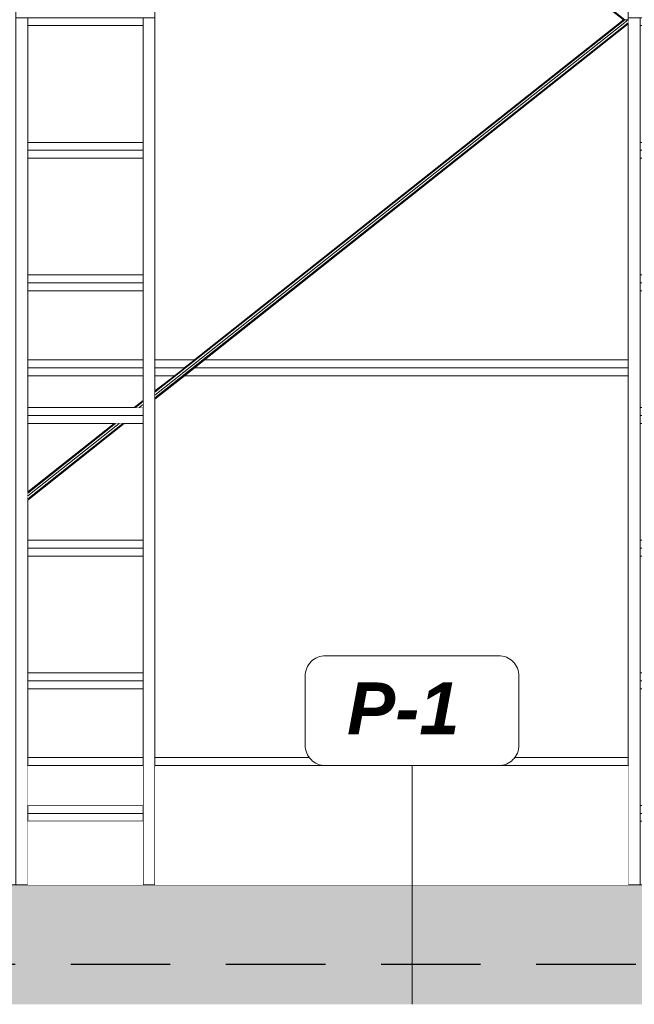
# Model space of a CAD drawing. Header units: millimetres. Extents: x -12989 to 381814, y -50461 to 30884.
# Tile 84 of 111: x 374370 to 375915, y -46261 to -43786. Entities that reach past the tile are written whole.
import ezdxf

# ---------------------------------------------------------------- set-up
doc = ezdxf.new("R2010")
doc.units = ezdxf.units.MM
doc.header["$MEASUREMENT"] = 0
doc.linetypes.add('Przerywana długa', pattern=[390, 250, -140])
doc.linetypes.add('Wipeout_Contour', pattern=[1000, 0, -1000])
for name, color, linetype in [('A__STROPY', 7, 'Continuous'), ('A_OZN_ODNOSNIKI', 7, 'Continuous'), ('AS_Belki.Import IFC', 7, 'Continuous'), ('Nowe_A__SCIANY', 7, 'Continuous'), ('Nowe_A_WN_WYPOSAZENIE', 7, 'Continuous'), ('Nowe_A_WYM', 7, 'Continuous')]:
    doc.layers.add(name, color=color, linetype=linetype)
doc.layers.add('A__STROPY_Nr_pióra__170', color=7, linetype='Continuous', lineweight=5, true_color=0x6a6a6a)
doc.layers.add('A__STROPY_Nr_pióra__178', color=7, linetype='Continuous', lineweight=5, true_color=0x6a6a6a)
for name, color, linetype, lineweight in [('A__STROPY_Nr_pióra__27', 7, 'Continuous', 25), ('A__STROPY_Nr_pióra__49', 7, 'Continuous', 15), ('A_OZN_ODNOSNIKI_Nr_pióra__6', 7, 'Continuous', 13), ('A_OZN_ODNOSNIKI_Nr_pióra__85', 7, 'Continuous', 13), ('AS_Belki.Import IFC_Nr_pióra__90', 7, 'Continuous', 13), ('Nowe_A__SCIANY_Nr_pióra__87', 7, 'Continuous', 13), ('Nowe_A_WN_WYPOSAZENIE_Nr_pióra__4', 7, 'Continuous', 13), ('Nowe_A_WYM_Nr_pióra__1', 7, 'Continuous', 13), ('Nowe_A_WYM_Nr_pióra__45', 7, 'Continuous', 15), ('Nowe_A_WYM_Nr_pióra__85', 7, 'Continuous', 13)]:
    doc.layers.add(name, color=color, linetype=linetype, lineweight=lineweight)
doc.styles.add('STYL_AUTOMATYCZNY_4', font='arial.ttf')
doc.styles.add('STYL_AUTOMATYCZNY_8', font='arial.ttf')
doc.dimstyles.new('STYL_AUTOMATYCZNY__2', dxfattribs={"dimtxt": 139.999998, "dimasz": 57, "dimexe": 0.18, "dimexo": 0.0625, "dimgap": 0, "dimtad": 1, "dimdec": 0, "dimlfac": 0.1, "dimzin": 0, "dimdsep": 46, "dimtxsty": 'STYL_AUTOMATYCZNY_4', "dimblk": 'ARROWHEAD_6', "dimblk1": 'ARROWHEAD_6', "dimblk2": 'ARROWHEAD_6', "dimcen": 0.09, "dimse1": 1, "dimse2": 1, "dimclrd": 7, "dimclre": 7, "dimclrt": 7, "dimadec": 0, "dimazin": 0, "dimtfac": 1, "dimtdec": 4, "dimtmove": 0, "dimatfit": 3, "dimfxl": 0, "dimtolj": 1, "dimtzin": 0, "dimarcsym": 0})

# ---------------------------------------------------------------- blocks, each defined once
blk = doc.blocks.new('ElemPrzekroju_3_1', base_point=(363535.4, -45960.6))
at = {"color": 254, "linetype": 'Wipeout_Contour', "lineweight": 0, "ltscale": 3394410.349995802}
blk.add_wipeout([(375755.1, -43680.6), (373595.4, -43680.6), (373595.4, -44640.6), (374010.3, -44640.6), (374010.3, -43760.6), (374710.3, -43760.6), (374710.3, -44640.6), (374809.1, -44640.6), (375887.5, -43785.6)], dxfattribs=at).dxf.layer = 'Nowe_A__SCIANY'
at = {"color": 254, "linetype": 'Wipeout_Contour', "lineweight": 0, "ltscale": 1131420.168512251}
blk.add_wipeout([(374607.3, -44800.6), (374390.3, -44800.6), (374390.3, -44972.6)], dxfattribs=at).dxf.layer = 'Nowe_A__SCIANY'
at = {"color": 254, "linetype": 'Wipeout_Contour', "lineweight": 0, "ltscale": 1509050.377353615}
blk.add_wipeout([(374390.3, -45133.9), (374390.3, -45427.3), (374680.3, -45427.3), (374680.3, -45133.9)], dxfattribs=at).dxf.layer = 'Nowe_A__SCIANY'
at = {"color": 254, "linetype": 'Wipeout_Contour', "lineweight": 0, "ltscale": 1509181.920829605}
blk.add_wipeout([(374390.3, -45467.3), (374390.3, -45640.6), (374680.3, -45640.6), (374680.3, -45467.3)], dxfattribs=at).dxf.layer = 'Nowe_A__SCIANY'
at = {"color": 254, "linetype": 'Wipeout_Contour', "lineweight": 0, "ltscale": 1508419.541356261}
blk.add_wipeout([(374390.3, -43800.6), (374390.3, -44093.9), (374680.3, -44093.9), (374680.3, -43800.6)], dxfattribs=at).dxf.layer = 'Nowe_A__SCIANY'
at = {"color": 254, "linetype": 'Wipeout_Contour', "lineweight": 0, "ltscale": 1134467.496220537}
blk.add_wipeout([(374834.8, -44640.6), (375900, -44640.6), (375900, -43796.1)], dxfattribs=at).dxf.layer = 'Nowe_A__SCIANY'
at = {"color": 254, "linetype": 'Wipeout_Contour', "lineweight": 0, "ltscale": 1508575.507573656}
blk.add_wipeout([(374390.3, -44133.9), (374390.3, -44427.3), (374680.3, -44427.3), (374680.3, -44133.9)], dxfattribs=at).dxf.layer = 'Nowe_A__SCIANY'
at = {"color": 254, "linetype": 'Wipeout_Contour', "lineweight": 0, "ltscale": 1508704.193678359}
blk.add_wipeout([(374390.3, -44640.6), (374680.3, -44640.6), (374680.3, -44467.3), (374390.3, -44467.3)], dxfattribs=at).dxf.layer = 'Nowe_A__SCIANY'
at = {"color": 254, "linetype": 'Wipeout_Contour', "lineweight": 0, "ltscale": 1509616.295459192}
blk.add_wipeout([(374809.1, -44640.6), (374710.3, -44640.6), (374710.3, -44660.6), (374783.9, -44660.6)], dxfattribs=at).dxf.layer = 'Nowe_A__SCIANY'
at = {"color": 254, "linetype": 'Wipeout_Contour', "lineweight": 0, "ltscale": 1886215.785619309}
blk.add_wipeout([(374390.3, -44993), (374390.3, -45093.9), (374680.3, -45093.9), (374680.3, -44800.6), (374633, -44800.6)], dxfattribs=at).dxf.layer = 'Nowe_A__SCIANY'
at = {"color": 254, "linetype": 'Wipeout_Contour', "lineweight": 0, "ltscale": 1509228.616161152}
blk.add_wipeout([(374390.3, -45660.6), (374680.3, -45660.6), (374680.3, -45640.6), (374390.3, -45640.6)], dxfattribs=at).dxf.layer = 'Nowe_A__SCIANY'
at = {"layer": 'Nowe_A__SCIANY_Nr_pióra__87', "color": 7, "linetype": 'Continuous', "lineweight": 13}
blk.add_line((374680.3, -45640.6), (374390.3, -45640.6), dxfattribs=at)
at = {"color": 254, "linetype": 'Wipeout_Contour', "lineweight": 0, "ltscale": 1508749.878778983}
blk.add_wipeout([(374680.3, -44640.6), (374390.3, -44640.6), (374390.3, -44660.6), (374680.3, -44660.6)], dxfattribs=at).dxf.layer = 'Nowe_A__SCIANY'
at = {"color": 254, "linetype": 'Wipeout_Contour', "lineweight": 0, "ltscale": 1512029.945844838}
blk.add_wipeout([(374809.6, -44660.6), (375900, -44660.6), (375900, -44640.6), (374834.8, -44640.6)], dxfattribs=at).dxf.layer = 'Nowe_A__SCIANY'
at = {"color": 254, "linetype": 'Wipeout_Contour', "lineweight": 0, "ltscale": 1509575.750554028}
blk.add_wipeout([(374710.3, -44680.6), (374758.6, -44680.6), (374783.9, -44660.6), (374710.3, -44660.6)], dxfattribs=at).dxf.layer = 'Nowe_A__SCIANY'
at = {"layer": 'Nowe_A__SCIANY_Nr_pióra__87', "color": 7, "linetype": 'Continuous', "lineweight": 13}
for p, q in [((374680.3, -44640.6), (374390.3, -44640.6)), ((374809.1, -44640.6), (374710.3, -44640.6)), ((375900, -44640.6), (374834.8, -44640.6))]:
    blk.add_line(p, q, dxfattribs=at)
at = {"color": 254, "linetype": 'Wipeout_Contour', "lineweight": 0, "ltscale": 1508759.351083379}
blk.add_wipeout([(374680.3, -44660.6), (374390.3, -44660.6), (374390.3, -44680.6), (374680.3, -44680.6)], dxfattribs=at).dxf.layer = 'Nowe_A__SCIANY'
at = {"color": 254, "linetype": 'Wipeout_Contour', "lineweight": 0, "ltscale": 1511989.29955361}
blk.add_wipeout([(374784.4, -44680.6), (375900, -44680.6), (375900, -44660.6), (374809.6, -44660.6)], dxfattribs=at).dxf.layer = 'Nowe_A__SCIANY'
at = {"layer": 'Nowe_A__SCIANY_Nr_pióra__87', "color": 7, "linetype": 'Continuous', "lineweight": 13}
for p, q in [((374390.3, -44660.6), (374680.3, -44660.6)), ((374710.3, -44660.6), (374783.9, -44660.6)), ((374809.6, -44660.6), (375900, -44660.6))]:
    blk.add_line(p, q, dxfattribs=at)
at = {"color": 254, "linetype": 'Wipeout_Contour', "lineweight": 0, "ltscale": 1886102.589161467}
blk.add_wipeout([(374390.3, -44680.6), (374390.3, -44760.6), (374657.7, -44760.6), (374680.3, -44742.7), (374680.3, -44680.6)], dxfattribs=at).dxf.layer = 'Nowe_A__SCIANY'
at = {"color": 254, "linetype": 'Wipeout_Contour', "lineweight": 0, "ltscale": 1889496.968547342}
blk.add_wipeout([(374710.3, -44739.3), (374710.3, -45640.6), (375900, -45640.6), (375900, -44680.6), (374784.4, -44680.6)], dxfattribs=at).dxf.layer = 'Nowe_A__SCIANY'
at = {"layer": 'Nowe_A__SCIANY_Nr_pióra__87', "color": 7, "linetype": 'Continuous', "lineweight": 13}
for p, q in [((374680.3, -44680.6), (374390.3, -44680.6)), ((375900, -44680.6), (374784.4, -44680.6))]:
    blk.add_line(p, q, dxfattribs=at)
at = {"color": 254, "linetype": 'Wipeout_Contour', "lineweight": 0, "ltscale": 1132147.311291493}
blk.add_wipeout([(374710.3, -44718.9), (374758.6, -44680.6), (374710.3, -44680.6)], dxfattribs=at).dxf.layer = 'Nowe_A__SCIANY'
at = {"color": 254, "linetype": 'Wipeout_Contour', "lineweight": 0, "ltscale": 1512285.507990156}
blk.add_wipeout([(374710.3, -45640.6), (374710.3, -45660.6), (375900, -45660.6), (375900, -45640.6)], dxfattribs=at).dxf.layer = 'Nowe_A__SCIANY'
at = {"layer": 'Nowe_A__SCIANY_Nr_pióra__87', "color": 7, "linetype": 'Continuous', "lineweight": 13}
for p, q in [((374758.6, -44680.6), (374710.3, -44680.6)), ((375900, -45640.6), (374710.3, -45640.6))]:
    blk.add_line(p, q, dxfattribs=at)
blk = doc.blocks.new('ElemPrzekroju_18_1', base_point=(363535.4, -45960.6))
at = {"color": 254, "linetype": 'Wipeout_Contour', "lineweight": 0, "ltscale": 1514340.334180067}
blk.add_wipeout([(375900, -45960.6), (375930, -45960.6), (375930, -43780.6), (375900, -43780.6)], dxfattribs=at).dxf.layer = 'Nowe_A_WN_WYPOSAZENIE'
at = {"color": 254, "linetype": 'Wipeout_Contour', "lineweight": 0, "ltscale": 1515611.314509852}
blk.add_wipeout([(376220, -45960.6), (376250, -45960.6), (376250, -43780.6), (376220, -43780.6)], dxfattribs=at).dxf.layer = 'Nowe_A_WN_WYPOSAZENIE'
at = {"color": 254, "linetype": 'Wipeout_Contour', "lineweight": 0, "ltscale": 1514463.911351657}
blk.add_wipeout([(375930, -43800.6), (376220, -43800.6), (376220, -43780.6), (375930, -43780.6)], dxfattribs=at).dxf.layer = 'Nowe_A_WN_WYPOSAZENIE'
at = {"color": 254, "linetype": 'Wipeout_Contour', "lineweight": 0, "ltscale": 1514618.703265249}
blk.add_wipeout([(375930, -44133.9), (376220, -44133.9), (376220, -44113.9), (375930, -44113.9)], dxfattribs=at).dxf.layer = 'Nowe_A_WN_WYPOSAZENIE'
at = {"color": 254, "linetype": 'Wipeout_Contour', "lineweight": 0, "ltscale": 1514774.652986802}
blk.add_wipeout([(375930, -44467.3), (376220, -44467.3), (376220, -44447.3), (375930, -44447.3)], dxfattribs=at).dxf.layer = 'Nowe_A_WN_WYPOSAZENIE'
at = {"color": 254, "linetype": 'Wipeout_Contour', "lineweight": 0, "ltscale": 1514931.760158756}
blk.add_wipeout([(375930, -44800.6), (376220, -44800.6), (376220, -44780.6), (375930, -44780.6)], dxfattribs=at).dxf.layer = 'Nowe_A_WN_WYPOSAZENIE'
at = {"color": 254, "linetype": 'Wipeout_Contour', "lineweight": 0, "ltscale": 1515090.024421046}
blk.add_wipeout([(375930, -45133.9), (376220, -45133.9), (376220, -45113.9), (375930, -45113.9)], dxfattribs=at).dxf.layer = 'Nowe_A_WN_WYPOSAZENIE'
at = {"color": 254, "linetype": 'Wipeout_Contour', "lineweight": 0, "ltscale": 1515249.445411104}
blk.add_wipeout([(375930, -45467.3), (376220, -45467.3), (376220, -45447.3), (375930, -45447.3)], dxfattribs=at).dxf.layer = 'Nowe_A_WN_WYPOSAZENIE'
at = {"color": 254, "linetype": 'Wipeout_Contour', "lineweight": 0, "ltscale": 1515410.022763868}
blk.add_wipeout([(375930, -45800.6), (376220, -45800.6), (376220, -45780.6), (375930, -45780.6)], dxfattribs=at).dxf.layer = 'Nowe_A_WN_WYPOSAZENIE'
at = {"layer": 'Nowe_A_WN_WYPOSAZENIE_Nr_pióra__4', "color": 7, "linetype": 'Continuous', "lineweight": 13}
for p, q in [((375930, -43800.6), (376220, -43800.6)), ((375930, -44133.9), (376220, -44133.9)), ((375930, -44467.3), (376220, -44467.3)), ((375930, -44800.6), (376220, -44800.6)), ((375930, -45133.9), (376220, -45133.9)), ((375930, -45467.3), (376220, -45467.3)), ((375930, -45960.6), (375930, -45800.6)), ((375930, -45800.6), (376220, -45800.6)), ((376220, -45960.6), (376220, -45800.6))]:
    blk.add_line(p, q, dxfattribs=at)
at = {"color": 254, "linetype": 'Wipeout_Contour', "lineweight": 0, "ltscale": 1514454.66135886}
blk.add_wipeout([(375900, -43780.6), (376250, -43780.6), (376250, -43760.6), (375900, -43760.6)], dxfattribs=at).dxf.layer = 'Nowe_A_WN_WYPOSAZENIE'
at = {"color": 254, "linetype": 'Wipeout_Contour', "lineweight": 0, "ltscale": 1514609.383096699}
blk.add_wipeout([(375930, -44113.9), (376220, -44113.9), (376220, -44093.9), (375930, -44093.9)], dxfattribs=at).dxf.layer = 'Nowe_A_WN_WYPOSAZENIE'
at = {"color": 254, "linetype": 'Wipeout_Contour', "lineweight": 0, "ltscale": 1514765.263359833}
blk.add_wipeout([(375930, -44447.3), (376220, -44447.3), (376220, -44427.3), (375930, -44427.3)], dxfattribs=at).dxf.layer = 'Nowe_A_WN_WYPOSAZENIE'
at = {"color": 254, "linetype": 'Wipeout_Contour', "lineweight": 0, "ltscale": 1514922.301094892}
blk.add_wipeout([(375930, -44780.6), (376220, -44780.6), (376220, -44760.6), (375930, -44760.6)], dxfattribs=at).dxf.layer = 'Nowe_A_WN_WYPOSAZENIE'
at = {"color": 254, "linetype": 'Wipeout_Contour', "lineweight": 0, "ltscale": 1515080.49594196}
blk.add_wipeout([(375930, -45113.9), (376220, -45113.9), (376220, -45093.9), (375930, -45093.9)], dxfattribs=at).dxf.layer = 'Nowe_A_WN_WYPOSAZENIE'
at = {"color": 254, "linetype": 'Wipeout_Contour', "lineweight": 0, "ltscale": 1515239.847538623}
blk.add_wipeout([(375930, -45447.3), (376220, -45447.3), (376220, -45427.3), (375930, -45427.3)], dxfattribs=at).dxf.layer = 'Nowe_A_WN_WYPOSAZENIE'
at = {"color": 254, "linetype": 'Wipeout_Contour', "lineweight": 0, "ltscale": 1515400.355519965}
blk.add_wipeout([(375930, -45780.6), (376220, -45780.6), (376220, -45760.6), (375930, -45760.6)], dxfattribs=at).dxf.layer = 'Nowe_A_WN_WYPOSAZENIE'
at = {"layer": 'Nowe_A_WN_WYPOSAZENIE_Nr_pióra__4', "color": 7, "linetype": 'Continuous', "lineweight": 13}
for p, q in [((375900, -43760.6), (376250, -43760.6)), ((375900, -43780.6), (375900, -43760.6)), ((375900, -43780.6), (375930, -43780.6)), ((375900, -45960.6), (375900, -43780.6)), ((375930, -43800.6), (375930, -43780.6)), ((375930, -43780.6), (376220, -43780.6)), ((376220, -43780.6), (376250, -43780.6)), ((376220, -43800.6), (376220, -43780.6)), ((375930, -44093.9), (375930, -43800.6)), ((376220, -44093.9), (376220, -43800.6)), ((375930, -44093.9), (376220, -44093.9)), ((375930, -44113.9), (375930, -44093.9)), ((376220, -44113.9), (376220, -44093.9)), ((375930, -44133.9), (375930, -44113.9)), ((375930, -44113.9), (376220, -44113.9)), ((376220, -44133.9), (376220, -44113.9)), ((375930, -44427.3), (375930, -44133.9)), ((376220, -44427.3), (376220, -44133.9)), ((375930, -44427.3), (376220, -44427.3)), ((375930, -44447.3), (375930, -44427.3)), ((375930, -44467.3), (375930, -44447.3)), ((375930, -44447.3), (376220, -44447.3)), ((376220, -44447.3), (376220, -44427.3)), ((376220, -44467.3), (376220, -44447.3)), ((375930, -44760.6), (375930, -44467.3)), ((376220, -44760.6), (376220, -44467.3)), ((375930, -44760.6), (376220, -44760.6)), ((375930, -44780.6), (375930, -44760.6)), ((376220, -44780.6), (376220, -44760.6)), ((375930, -44800.6), (375930, -44780.6)), ((375930, -44780.6), (376220, -44780.6)), ((376220, -44800.6), (376220, -44780.6)), ((375930, -45093.9), (375930, -44800.6)), ((376220, -45093.9), (376220, -44800.6)), ((375930, -45093.9), (376220, -45093.9)), ((375930, -45113.9), (375930, -45093.9)), ((376220, -45113.9), (376220, -45093.9)), ((375930, -45133.9), (375930, -45113.9)), ((375930, -45113.9), (376220, -45113.9)), ((376220, -45133.9), (376220, -45113.9)), ((375930, -45427.3), (375930, -45133.9)), ((376220, -45427.3), (376220, -45133.9)), ((375930, -45427.3), (376220, -45427.3)), ((375930, -45447.3), (375930, -45427.3)), ((376220, -45447.3), (376220, -45427.3)), ((375930, -45467.3), (375930, -45447.3)), ((375930, -45447.3), (376220, -45447.3)), ((376220, -45467.3), (376220, -45447.3)), ((375930, -45760.6), (375930, -45467.3)), ((376220, -45760.6), (376220, -45467.3)), ((375930, -45760.6), (376220, -45760.6)), ((375930, -45780.6), (375930, -45760.6)), ((376220, -45780.6), (376220, -45760.6)), ((375930, -45800.6), (375930, -45780.6)), ((375930, -45780.6), (376220, -45780.6)), ((376220, -45800.6), (376220, -45780.6))]:
    blk.add_line(p, q, dxfattribs=at)
blk = doc.blocks.new('ElemPrzekroju_21_1', base_point=(363535.4, -45960.6))
at = {"color": 254, "linetype": 'Wipeout_Contour', "lineweight": 0, "ltscale": 1508225.061402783}
blk.add_wipeout([(374360.3, -45960.6), (374390.3, -45960.6), (374390.3, -43780.6), (374360.3, -43780.6)], dxfattribs=at).dxf.layer = 'Nowe_A_WN_WYPOSAZENIE'
at = {"color": 254, "linetype": 'Wipeout_Contour', "lineweight": 0, "ltscale": 1509495.968211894}
blk.add_wipeout([(374680.3, -45960.6), (374710.3, -45960.6), (374710.3, -43780.6), (374680.3, -43780.6)], dxfattribs=at).dxf.layer = 'Nowe_A_WN_WYPOSAZENIE'
at = {"color": 254, "linetype": 'Wipeout_Contour', "lineweight": 0, "ltscale": 1508346.5270722}
blk.add_wipeout([(374390.3, -43800.6), (374680.3, -43800.6), (374680.3, -43780.6), (374390.3, -43780.6)], dxfattribs=at).dxf.layer = 'Nowe_A_WN_WYPOSAZENIE'
at = {"color": 254, "linetype": 'Wipeout_Contour', "lineweight": 0, "ltscale": 1508501.94670927}
blk.add_wipeout([(374390.3, -44133.9), (374680.3, -44133.9), (374680.3, -44113.9), (374390.3, -44113.9)], dxfattribs=at).dxf.layer = 'Nowe_A_WN_WYPOSAZENIE'
at = {"color": 254, "linetype": 'Wipeout_Contour', "lineweight": 0, "ltscale": 1508658.528719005}
blk.add_wipeout([(374390.3, -44467.3), (374680.3, -44467.3), (374680.3, -44447.3), (374390.3, -44447.3)], dxfattribs=at).dxf.layer = 'Nowe_A_WN_WYPOSAZENIE'
at = {"color": 254, "linetype": 'Wipeout_Contour', "lineweight": 0, "ltscale": 1508816.272739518}
blk.add_wipeout([(374390.3, -44800.6), (374680.3, -44800.6), (374680.3, -44780.6), (374390.3, -44780.6)], dxfattribs=at).dxf.layer = 'Nowe_A_WN_WYPOSAZENIE'
at = {"color": 254, "linetype": 'Wipeout_Contour', "lineweight": 0, "ltscale": 1508975.178406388}
blk.add_wipeout([(374390.3, -45133.9), (374680.3, -45133.9), (374680.3, -45113.9), (374390.3, -45113.9)], dxfattribs=at).dxf.layer = 'Nowe_A_WN_WYPOSAZENIE'
at = {"color": 254, "linetype": 'Wipeout_Contour', "lineweight": 0, "ltscale": 1509135.245352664}
blk.add_wipeout([(374390.3, -45467.3), (374680.3, -45467.3), (374680.3, -45447.3), (374390.3, -45447.3)], dxfattribs=at).dxf.layer = 'Nowe_A_WN_WYPOSAZENIE'
at = {"color": 254, "linetype": 'Wipeout_Contour', "lineweight": 0, "ltscale": 1509296.473208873}
blk.add_wipeout([(374390.3, -45800.6), (374680.3, -45800.6), (374680.3, -45780.6), (374390.3, -45780.6)], dxfattribs=at).dxf.layer = 'Nowe_A_WN_WYPOSAZENIE'
at = {"layer": 'Nowe_A_WN_WYPOSAZENIE_Nr_pióra__4', "color": 7, "linetype": 'Continuous', "lineweight": 13}
for p, q in [((374390.3, -43800.6), (374680.3, -43800.6)), ((374390.3, -44133.9), (374680.3, -44133.9)), ((374390.3, -44467.3), (374680.3, -44467.3)), ((374390.3, -44800.6), (374680.3, -44800.6)), ((374390.3, -45133.9), (374680.3, -45133.9)), ((374390.3, -45467.3), (374680.3, -45467.3)), ((374390.3, -45960.6), (374390.3, -45800.6)), ((374390.3, -45800.6), (374680.3, -45800.6)), ((374680.3, -45960.6), (374680.3, -45800.6))]:
    blk.add_line(p, q, dxfattribs=at)
at = {"color": 254, "linetype": 'Wipeout_Contour', "lineweight": 0, "ltscale": 1508337.239569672}
blk.add_wipeout([(374360.3, -43780.6), (374710.3, -43780.6), (374710.3, -43760.6), (374360.3, -43760.6)], dxfattribs=at).dxf.layer = 'Nowe_A_WN_WYPOSAZENIE'
at = {"color": 254, "linetype": 'Wipeout_Contour', "lineweight": 0, "ltscale": 1508492.588748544}
blk.add_wipeout([(374390.3, -44113.9), (374680.3, -44113.9), (374680.3, -44093.9), (374390.3, -44093.9)], dxfattribs=at).dxf.layer = 'Nowe_A_WN_WYPOSAZENIE'
at = {"color": 254, "linetype": 'Wipeout_Contour', "lineweight": 0, "ltscale": 1508649.1010261}
blk.add_wipeout([(374390.3, -44447.3), (374680.3, -44447.3), (374680.3, -44427.3), (374390.3, -44427.3)], dxfattribs=at).dxf.layer = 'Nowe_A_WN_WYPOSAZENIE'
at = {"color": 254, "linetype": 'Wipeout_Contour', "lineweight": 0, "ltscale": 1508806.775336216}
blk.add_wipeout([(374390.3, -44780.6), (374680.3, -44780.6), (374680.3, -44760.6), (374390.3, -44760.6)], dxfattribs=at).dxf.layer = 'Nowe_A_WN_WYPOSAZENIE'
at = {"color": 254, "linetype": 'Wipeout_Contour', "lineweight": 0, "ltscale": 1508965.611314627}
blk.add_wipeout([(374390.3, -45113.9), (374680.3, -45113.9), (374680.3, -45093.9), (374390.3, -45093.9)], dxfattribs=at).dxf.layer = 'Nowe_A_WN_WYPOSAZENIE'
at = {"color": 254, "linetype": 'Wipeout_Contour', "lineweight": 0, "ltscale": 1509125.608594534}
blk.add_wipeout([(374390.3, -45447.3), (374680.3, -45447.3), (374680.3, -45427.3), (374390.3, -45427.3)], dxfattribs=at).dxf.layer = 'Nowe_A_WN_WYPOSAZENIE'
at = {"color": 254, "linetype": 'Wipeout_Contour', "lineweight": 0, "ltscale": 1509286.766806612}
blk.add_wipeout([(374390.3, -45780.6), (374680.3, -45780.6), (374680.3, -45760.6), (374390.3, -45760.6)], dxfattribs=at).dxf.layer = 'Nowe_A_WN_WYPOSAZENIE'
at = {"layer": 'Nowe_A_WN_WYPOSAZENIE_Nr_pióra__4', "color": 7, "linetype": 'Continuous', "lineweight": 13}
for p, q in [((374360.3, -43760.6), (374710.3, -43760.6)), ((374360.3, -43780.6), (374360.3, -43760.6)), ((374360.3, -43780.6), (374390.3, -43780.6)), ((374360.3, -45960.6), (374360.3, -43780.6)), ((374390.3, -43800.6), (374390.3, -43780.6)), ((374390.3, -43780.6), (374680.3, -43780.6)), ((374680.3, -43780.6), (374710.3, -43780.6)), ((374680.3, -43800.6), (374680.3, -43780.6)), ((374710.3, -43780.6), (374710.3, -43760.6)), ((374710.3, -45960.6), (374710.3, -43780.6)), ((374390.3, -44093.9), (374390.3, -43800.6)), ((374680.3, -44093.9), (374680.3, -43800.6)), ((374390.3, -44093.9), (374680.3, -44093.9)), ((374390.3, -44113.9), (374390.3, -44093.9)), ((374680.3, -44113.9), (374680.3, -44093.9)), ((374390.3, -44133.9), (374390.3, -44113.9)), ((374390.3, -44113.9), (374680.3, -44113.9)), ((374680.3, -44133.9), (374680.3, -44113.9)), ((374390.3, -44427.3), (374390.3, -44133.9)), ((374680.3, -44427.3), (374680.3, -44133.9)), ((374390.3, -44427.3), (374680.3, -44427.3)), ((374390.3, -44447.3), (374390.3, -44427.3)), ((374390.3, -44467.3), (374390.3, -44447.3)), ((374390.3, -44447.3), (374680.3, -44447.3)), ((374680.3, -44447.3), (374680.3, -44427.3)), ((374680.3, -44467.3), (374680.3, -44447.3)), ((374390.3, -44760.6), (374390.3, -44467.3)), ((374680.3, -44760.6), (374680.3, -44467.3)), ((374390.3, -44760.6), (374680.3, -44760.6)), ((374390.3, -44780.6), (374390.3, -44760.6)), ((374680.3, -44780.6), (374680.3, -44760.6)), ((374390.3, -44800.6), (374390.3, -44780.6)), ((374390.3, -44780.6), (374680.3, -44780.6)), ((374680.3, -44800.6), (374680.3, -44780.6)), ((374390.3, -45093.9), (374390.3, -44800.6)), ((374680.3, -45093.9), (374680.3, -44800.6)), ((374390.3, -45093.9), (374680.3, -45093.9)), ((374390.3, -45113.9), (374390.3, -45093.9)), ((374680.3, -45113.9), (374680.3, -45093.9)), ((374390.3, -45133.9), (374390.3, -45113.9)), ((374390.3, -45113.9), (374680.3, -45113.9)), ((374680.3, -45133.9), (374680.3, -45113.9)), ((374390.3, -45427.3), (374390.3, -45133.9)), ((374680.3, -45427.3), (374680.3, -45133.9)), ((374390.3, -45427.3), (374680.3, -45427.3)), ((374390.3, -45447.3), (374390.3, -45427.3)), ((374680.3, -45447.3), (374680.3, -45427.3)), ((374390.3, -45467.3), (374390.3, -45447.3)), ((374390.3, -45447.3), (374680.3, -45447.3)), ((374680.3, -45467.3), (374680.3, -45447.3)), ((374390.3, -45760.6), (374390.3, -45467.3)), ((374680.3, -45760.6), (374680.3, -45467.3)), ((374390.3, -45760.6), (374680.3, -45760.6)), ((374390.3, -45780.6), (374390.3, -45760.6)), ((374680.3, -45780.6), (374680.3, -45760.6)), ((374390.3, -45800.6), (374390.3, -45780.6)), ((374390.3, -45780.6), (374680.3, -45780.6)), ((374680.3, -45800.6), (374680.3, -45780.6))]:
    blk.add_line(p, q, dxfattribs=at)
blk = doc.blocks.new('ElemPrzekroju_87_1', base_point=(363535.4, -45960.6))
at = {"color": 254, "linetype": 'Wipeout_Contour', "lineweight": 0, "ltscale": 1495550.477204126}
blk.add_wipeout([(363818.5, -46160.6), (378258.5, -46160.6), (378258.5, -45960.6), (363818.5, -45960.6)], dxfattribs=at).dxf.layer = 'A__STROPY'
at = {"layer": 'A__STROPY_Nr_pióra__170', "linetype": 'Continuous', "lineweight": 5, "true_color": 0x6a6a6a}
h = blk.add_hatch(dxfattribs=at)
h.set_pattern_fill('Beton_0001', color=251, style=0, pattern_type=2)
h.set_pattern_definition([(45, (363535.4, -45960.59), (-63.6396, 63.6396), [67.5, -22.5]), (45, (363535.4, -45896.95), (-63.6396, 63.6396), [67.5, -22.5])])
h.paths.add_polyline_path([(363818.5, -46160.6), (378258.5, -46160.6), (378258.5, -45960.6), (363818.5, -45960.6)])
at = {"layer": 'A__STROPY_Nr_pióra__49', "color": 7, "linetype": 'Continuous', "lineweight": 15, "flags": 128}
blk.add_lwpolyline([(377800, -45960.6), (365465.4, -45960.6), (365425.4, -45960.6), (363818.5, -45960.6)], dxfattribs=at)
at = {"color": 254, "linetype": 'Wipeout_Contour', "lineweight": 0, "ltscale": 1495624.49958353}
blk.add_wipeout([(363818.5, -46160.6), (363818.5, -46260.6), (378258.5, -46260.6), (378258.5, -46160.6)], dxfattribs=at).dxf.layer = 'A__STROPY'
at = {"layer": 'A__STROPY_Nr_pióra__178', "linetype": 'Continuous', "lineweight": 5, "true_color": 0x6a6a6a}
h = blk.add_hatch(dxfattribs=at)
h.set_pattern_fill('Chudy_beton_B15_I_WSC_0001', color=251, style=0, pattern_type=2)
h.set_pattern_definition([(0, (363535.4, -45960.6), (0, 233.827), [14.625, -120.375]), (0, (363602.9, -45843.68), (0, 233.827), [14.625, -120.375]), (60, (363535.4, -45960.6), (-202.5, 116.9134), [14.625, -120.375]), (60, (363670.4, -45960.6), (-202.5, 116.9134), [14.625, -120.375]), (120, (363550.03, -45960.6), (202.5, 116.9134), [14.625, -120.375]), (120, (363685.03, -45960.6), (202.5, 116.9134), [14.625, -120.375]), (0, (363535.404, -45938.09), (0, 45), [0, -45, 0, -67.5]), (45, (363557.904, -45938.09), (-31.8198, 31.8198), [0, -33.75, 0, -56.25])])
h.paths.add_polyline_path([(363818.5, -46160.6), (363818.5, -46260.6), (378258.5, -46260.6), (378258.5, -46160.6)])
at = {"layer": 'A__STROPY_Nr_pióra__27', "color": 7, "linetype": 'Przerywana długa', "lineweight": 25}
blk.add_line((378258.5, -46160.6), (363818.5, -46160.6), dxfattribs=at)
blk = doc.blocks.new('ElemPrzekroju_96_1', base_point=(363535.4, -45960.6))
at = {"color": 254, "linetype": 'Wipeout_Contour', "lineweight": 0, "ltscale": 1890055.732318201}
blk.add_wipeout([(375891.3, -43785.6), (374710.3, -44721.9), (374710.3, -44729.1), (375900, -43785.9), (375900, -43785.6)], dxfattribs=at).dxf.layer = 'AS_Belki.Import IFC'
at = {"color": 254, "linetype": 'Wipeout_Contour', "lineweight": 0, "ltscale": 1509346.47327771}
blk.add_wipeout([(374661.5, -44760.6), (374670.6, -44760.6), (374680.3, -44752.9), (374680.3, -44745.7)], dxfattribs=at).dxf.layer = 'AS_Belki.Import IFC'
at = {"color": 254, "linetype": 'Wipeout_Contour', "lineweight": 0, "ltscale": 1508735.039363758}
blk.add_wipeout([(374611, -44800.6), (374390.3, -44975.6), (374390.3, -44982.8), (374620.2, -44800.6)], dxfattribs=at).dxf.layer = 'AS_Belki.Import IFC'
at = {"color": 254, "linetype": 'Wipeout_Contour', "lineweight": 0, "ltscale": 1511601.028850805}
blk.add_wipeout([(375887.5, -43785.6), (374710.3, -44718.9), (374710.3, -44721.9), (375891.3, -43785.6)], dxfattribs=at).dxf.layer = 'AS_Belki.Import IFC'
at = {"color": 254, "linetype": 'Wipeout_Contour', "lineweight": 0, "ltscale": 1509332.753063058}
blk.add_wipeout([(374657.7, -44760.6), (374661.5, -44760.6), (374680.3, -44745.7), (374680.3, -44742.7)], dxfattribs=at).dxf.layer = 'AS_Belki.Import IFC'
at = {"color": 254, "linetype": 'Wipeout_Contour', "lineweight": 0, "ltscale": 1508721.015694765}
blk.add_wipeout([(374390.3, -44975.6), (374611, -44800.6), (374607.3, -44800.6), (374390.3, -44972.6)], dxfattribs=at).dxf.layer = 'AS_Belki.Import IFC'
at = {"color": 254, "linetype": 'Wipeout_Contour', "lineweight": 0, "ltscale": 1511625.97721159}
blk.add_wipeout([(374710.3, -44729.1), (374710.3, -44736.3), (375900, -43793.1), (375900, -43785.9)], dxfattribs=at).dxf.layer = 'AS_Belki.Import IFC'
at = {"color": 254, "linetype": 'Wipeout_Contour', "lineweight": 0, "ltscale": 1509365.87198899}
blk.add_wipeout([(374670.6, -44760.6), (374679.7, -44760.6), (374680.3, -44760.1), (374680.3, -44752.9)], dxfattribs=at).dxf.layer = 'AS_Belki.Import IFC'
at = {"color": 254, "linetype": 'Wipeout_Contour', "lineweight": 0, "ltscale": 1508754.842443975}
blk.add_wipeout([(374390.3, -44982.8), (374390.3, -44990), (374629.3, -44800.6), (374620.2, -44800.6)], dxfattribs=at).dxf.layer = 'AS_Belki.Import IFC'
at = {"color": 254, "linetype": 'Wipeout_Contour', "lineweight": 0, "ltscale": 1511628.368753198}
blk.add_wipeout([(375900, -43793.1), (374710.3, -44736.3), (374710.3, -44739.3), (375900, -43796.1)], dxfattribs=at).dxf.layer = 'AS_Belki.Import IFC'
at = {"color": 254, "linetype": 'Wipeout_Contour', "lineweight": 0, "ltscale": 1132032.339329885}
blk.add_wipeout([(374679.7, -44760.6), (374680.3, -44760.6), (374680.3, -44760.1)], dxfattribs=at).dxf.layer = 'AS_Belki.Import IFC'
at = {"color": 254, "linetype": 'Wipeout_Contour', "lineweight": 0, "ltscale": 1508768.826813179}
blk.add_wipeout([(374390.3, -44993), (374633, -44800.6), (374629.3, -44800.6), (374390.3, -44990)], dxfattribs=at).dxf.layer = 'AS_Belki.Import IFC'
at = {"layer": 'AS_Belki.Import IFC_Nr_pióra__90', "color": 7, "linetype": 'Continuous', "lineweight": 13}
for p, q in [((375891.3, -43785.6), (374710.3, -44721.9)), ((375887.5, -43785.6), (374710.3, -44718.9)), ((375900, -43785.9), (374710.3, -44729.1)), ((375900, -43793.1), (374710.3, -44736.3)), ((375900, -43796.1), (374710.3, -44739.3)), ((375891.3, -43785.6), (375887.5, -43785.6)), ((375900, -43785.6), (375891.3, -43785.6)), ((374680.3, -44742.7), (374657.7, -44760.6)), ((374680.3, -44745.7), (374661.5, -44760.6)), ((374680.3, -44752.9), (374670.6, -44760.6)), ((374680.3, -44760.1), (374679.7, -44760.6)), ((374620.2, -44800.6), (374390.3, -44982.8)), ((374611, -44800.6), (374390.3, -44975.6)), ((374607.3, -44800.6), (374390.3, -44972.6)), ((374629.3, -44800.6), (374390.3, -44990)), ((374633, -44800.6), (374390.3, -44993))]:
    blk.add_line(p, q, dxfattribs=at)
blk = doc.blocks.new('ElemPrzekroju_101_1', base_point=(363535.4, -45960.6))
at = {"layer": 'AS_Belki.Import IFC_Nr_pióra__90', "color": 7, "linetype": 'Continuous', "lineweight": 13}
for p, q in [((375891.3, -43785.6), (373595.4, -41965.4)), ((375887.5, -43785.6), (373595.4, -41968.4))]:
    blk.add_line(p, q, dxfattribs=at)
blk = doc.blocks.new('ElemPrzekroju_139_1', base_point=(363535.4, -45960.6))
at = {"color": 254, "linetype": 'Wipeout_Contour', "lineweight": 0, "ltscale": 1509257.685398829}
blk.add_wipeout([(374680.3, -45660.6), (374390.3, -45660.6), (374390.3, -45760.6), (374680.3, -45760.6)], dxfattribs=at).dxf.layer = 'Nowe_A__SCIANY'
at = {"color": 254, "linetype": 'Wipeout_Contour', "lineweight": 0, "ltscale": 1512363.036137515}
blk.add_wipeout([(374710.3, -45660.6), (374710.3, -45960.6), (375900, -45960.6), (375900, -45660.6)], dxfattribs=at).dxf.layer = 'Nowe_A__SCIANY'
at = {"color": 254, "linetype": 'Wipeout_Contour', "lineweight": 0, "ltscale": 1509340.236822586}
blk.add_wipeout([(374390.3, -45800.6), (374390.3, -45960.6), (374680.3, -45960.6), (374680.3, -45800.6)], dxfattribs=at).dxf.layer = 'Nowe_A__SCIANY'
at = {"layer": 'Nowe_A__SCIANY_Nr_pióra__87', "color": 7, "linetype": 'Continuous', "lineweight": 13}
for p, q in [((374390.3, -45660.6), (374680.3, -45660.6)), ((374710.3, -45660.6), (375900, -45660.6))]:
    blk.add_line(p, q, dxfattribs=at)
blk = doc.blocks.new('Etykieta_11_1', base_point=(375356.5, -45960.6))
at = {"color": 254, "linetype": 'Wipeout_Contour', "lineweight": 0, "ltscale": 9074565.254472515}
blk.add_wipeout([(375139, -45660.6), (375574, -45660.6), (375574, -45660.6), (375599.5, -45653.7), (375618.2, -45635.1), (375625.1, -45609.5), (375625.1, -45609.5), (375625.1, -45435.4), (375625.1, -45435.4), (375618.2, -45409.8), (375599.5, -45391.1), (375574, -45384.3), (375574, -45384.3), (375139, -45384.3), (375139, -45384.3), (375113.5, -45391.1), (375094.8, -45409.8), (375087.9, -45435.4), (375087.9, -45435.4), (375087.9, -45609.5), (375087.9, -45609.5), (375094.8, -45635.1), (375113.5, -45653.7)], dxfattribs=at).dxf.layer = 'A_OZN_ODNOSNIKI'
at = {"layer": 'A_OZN_ODNOSNIKI_Nr_pióra__85', "color": 7, "linetype": 'Continuous', "lineweight": 13}
for p, q in [((375356.5, -45661.1), (375356.5, -45660.6)), ((375356.5, -46260.1), (375356.5, -45661.1))]:
    blk.add_line(p, q, dxfattribs=at)
at = {"layer": 'A_OZN_ODNOSNIKI_Nr_pióra__85', "color": 7, "linetype": 'Continuous', "lineweight": 13, "flags": 128}
blk.add_lwpolyline([(375139, -45660.6, -0.414214), (375087.9, -45609.5), (375087.9, -45435.4, -0.414214), (375139, -45384.3), (375574, -45384.3, -0.414214), (375625.1, -45435.4), (375625.1, -45609.5, -0.414214), (375574, -45660.6)], format="xyb", close=True, dxfattribs=at)
at = {"layer": 'A_OZN_ODNOSNIKI_Nr_pióra__6', "color": 7, "lineweight": 13, "insert": (375193, -45451.6), "char_height": 130, "attachment_point": 1, "style": 'STYL_AUTOMATYCZNY_8'}
blk.add_mtext('\\A1;{\\pql;\\pt0,6000;\\fArial|b1|i1|c238|p0;\\W1.000000;P-1\\fArial|b1|i1|c238|p0;\\W1.000000;\\A1{\\H.66x;\\S^  ;}\\fArial|b1|i1|c238|p0;\\W1.000000;\\fArial|b1|i1|c238|p0;\\W1.000000;\\A1{\\H.66x;\\S^  ;}\\fArial|b1|i1|c238|p0;\\W1.000000; \\fArial|b1|i1|c238|p0;\\W1.000000;\\fArial|b1|i1|c238|p0;\\W1.000000;\\fArial|b1|i1|c238|p0;\\W1.000000;\\fArial|b1|i1|c238|p0;\\W1.000000;\\fArial|b1|i1|c238|p0;\\W1.000000;\\fArial|b1|i1|c238|p0;\\W1.000000;\\fArial|b1|i1|c238|p0;\\W1.000000;\\fArial|b1|i1|c238|p0;\\W1.000000;\\fArial|b1|i1|c238|p0;\\W1.000000;\\fArial|b1|i1|c238|p0;\\W1.000000;\\fArial|b1|i1|c238|p0;\\W1.000000;\\fArial|b1|i1|c238|p0;\\W1.000000;\\fArial|b1|i1|c238|p0;\\W1.000000;\\fArial|b1|i1|c238|p0;\\W1.000000;\\fArial|b1|i1|c238|p0;\\W1.000000;\\fArial|b1|i1|c238|p0;\\W1.000000;\\fArial|b1|i1|c238|p0;\\W1.000000;\\fArial|b1|i1|c238|p0;\\W1.000000;\\fArial|b1|i1|c238|p0;\\W1.000000;\\fArial|b1|i1|c238|p0;\\W1.000000;\\fArial|b1|i1|c238|p0;\\W1.000000;\\fArial|b1|i1|c238|p0;\\W1.000000;\\fArial|b1|i1|c238|p0;\\W1.000000;\\fArial|b1|i1|c238|p0;\\W1.000000;\\fArial|b1|i1|c238|p0;\\W1.000000;\\fArial|b1|i1|c238|p0;\\W1.000000;\\fArial|b1|i1|c238|p0;\\W1.000000;\\fArial|b1|i1|c238|p0;\\W1.000000;\\fArial|b1|i1|c238|p0;\\W1.000000;\\fArial|b1|i1|c238|p0;\\W1.000000;\\fArial|b1|i1|c238|p0;\\W1.000000;\\fArial|b1|i1|c238|p0;\\W1.000000;\\fArial|b1|i1|c238|p0;\\W1.000000;\\fArial|b1|i1|c238|p0;\\W1.000000;\\fArial|b1|i1|c238|p0;\\W1.000000;\\fArial|b1|i1|c238|p0;\\W1.000000;\\fArial|b1|i1|c238|p0;\\W1.000000;\\fArial|b1|i1|c238|p0;\\W1.000000;\\fArial|b1|i1|c238|p0;\\W1.000000;\\fArial|b1|i1|c238|p0;\\W1.000000;\\fArial|b1|i1|c238|p0;\\W1.000000;\\fArial|b1|i1|c238|p0;\\W1.000000;\\fArial|b1|i1|c238|p0;\\W1.000000;}', dxfattribs=at)
blk = doc.blocks.new('*D227', base_point=(363535.4, -45960.6))
at = {"layer": 'Nowe_A_WYM_Nr_pióra__45', "color": 7, "linetype": 'Continuous', "lineweight": 15}
for p, q in [((371350.9, -45930.6), (371410.9, -45990.6)), ((371350.9, -47230.6), (371410.9, -47290.6))]:
    blk.add_line(p, q, dxfattribs=at)
at = {"layer": 'Nowe_A_WYM_Nr_pióra__85', "color": 7, "linetype": 'Continuous', "lineweight": 13}
for p, q in [((371437.2, -45960.6), (371324.7, -45960.6)), ((371380.9, -47260.6), (371380.9, -45960.6)), ((371437.2, -47260.6), (371324.7, -47260.6)), ((371380.9, -47305.6), (371380.9, -47260.6))]:
    blk.add_line(p, q, dxfattribs=at)
at = {"layer": 'Nowe_A_WYM_Nr_pióra__1', "color": 7, "lineweight": 13, "insert": (371352.9, -46770.8), "char_height": 140, "attachment_point": 7, "rotation": 90, "style": 'STYL_AUTOMATYCZNY_4'}
blk.add_mtext('\\A1;{\\pql;\\fArial|b0|i0|c238|p0;\\W1.000000;130}', dxfattribs=at)
blk = doc.blocks.new('ARROWHEAD_6')
at = {"color": 0, "linetype": 'Continuous', "lineweight": 0}
for p, q in [((-0.5, -0.5), (0.5, 0.5)), ((0, 0), (-1, 0))]:
    blk.add_line(p, q, dxfattribs=at)
blk = doc.blocks.new('*D228', base_point=(363535.4, -45960.6))
at = {"layer": 'Nowe_A_WYM_Nr_pióra__45', "color": 7, "linetype": 'Continuous', "lineweight": 15}
for p, q in [((371410.9, -38783.8), (371350.9, -38723.8)), ((371350.9, -45930.6), (371410.9, -45990.6))]:
    blk.add_line(p, q, dxfattribs=at)
at = {"layer": 'Nowe_A_WYM_Nr_pióra__85', "color": 7, "linetype": 'Continuous', "lineweight": 13}
for p, q in [((371380.9, -38753.8), (371380.9, -38708.8)), ((371437.2, -38753.8), (371324.7, -38753.8)), ((371380.9, -45960.6), (371380.9, -38753.8)), ((371437.2, -45960.6), (371324.7, -45960.6))]:
    blk.add_line(p, q, dxfattribs=at)
at = {"layer": 'Nowe_A_WYM_Nr_pióra__1', "color": 7, "lineweight": 13, "insert": (371352.9, -42517.4), "char_height": 140, "attachment_point": 7, "rotation": 90, "style": 'STYL_AUTOMATYCZNY_4'}
blk.add_mtext('\\A1;{\\pql;\\fArial|b0|i0|c238|p0;\\W1.000000;721}', dxfattribs=at)

msp = doc.modelspace()

# ---------------------------------------------------------------- block references
at = {"layer": 'Nowe_A__SCIANY', "lineweight": 0}
msp.add_blockref('ElemPrzekroju_3_1', (363535.4, -45960.6), dxfattribs=at)

# ---------------------------------------------------------------- next in the draw order: block references
at = {"layer": 'Nowe_A_WN_WYPOSAZENIE', "lineweight": 0}
for name in ['ElemPrzekroju_21_1', 'ElemPrzekroju_18_1']:
    msp.add_blockref(name, (363535.4, -45960.6), dxfattribs=at)

# ---------------------------------------------------------------- next in the draw order: block references
at = {"layer": 'A__STROPY', "lineweight": 0}
msp.add_blockref('ElemPrzekroju_87_1', (363535.4, -45960.6), dxfattribs=at)
at = {"layer": 'AS_Belki.Import IFC', "lineweight": 0}
msp.add_blockref('ElemPrzekroju_96_1', (363535.4, -45960.6), dxfattribs=at)

# ---------------------------------------------------------------- next in the draw order: block references
msp.add_blockref('ElemPrzekroju_101_1', (363535.4, -45960.6), dxfattribs=at)

# ---------------------------------------------------------------- next in the draw order: block references
at = {"layer": 'Nowe_A__SCIANY', "lineweight": 0}
msp.add_blockref('ElemPrzekroju_139_1', (363535.4, -45960.6), dxfattribs=at)

# ---------------------------------------------------------------- next in the draw order: block references
at = {"layer": 'A_OZN_ODNOSNIKI', "color": 7, "linetype": 'Continuous', "lineweight": 13}
msp.add_blockref('Etykieta_11_1', (375356.5, -45960.6), dxfattribs=at)

# ---------------------------------------------------------------- next in the draw order: dimensions: what is measured, and where the dimension line sits
at = {"layer": 'Nowe_A_WYM', "color": 7, "linetype": 'Continuous', "lineweight": 13}
for base, p1, p2, picture, middle in [((371380.9, -38753.8), (381359.7, -45960.6), (371035.4, -38753.8), '*D228', (371282.9, -42357.5)), ((371380.9, -45960.6), (381359.7, -47260.6), (381359.7, -45960.6), '*D227', (371282.9, -46610.9))]:
    dim = msp.add_linear_dim(base=base, p1=p1, p2=p2, angle=90, dimstyle='STYL_AUTOMATYCZNY__2', dxfattribs=at)
    dim.commit()
    dim.dimension.update_dxf_attribs({"geometry": picture, "text_midpoint": middle, "dimtype": 160, "text_rotation": 90})

doc.saveas('drawing.dxf')
